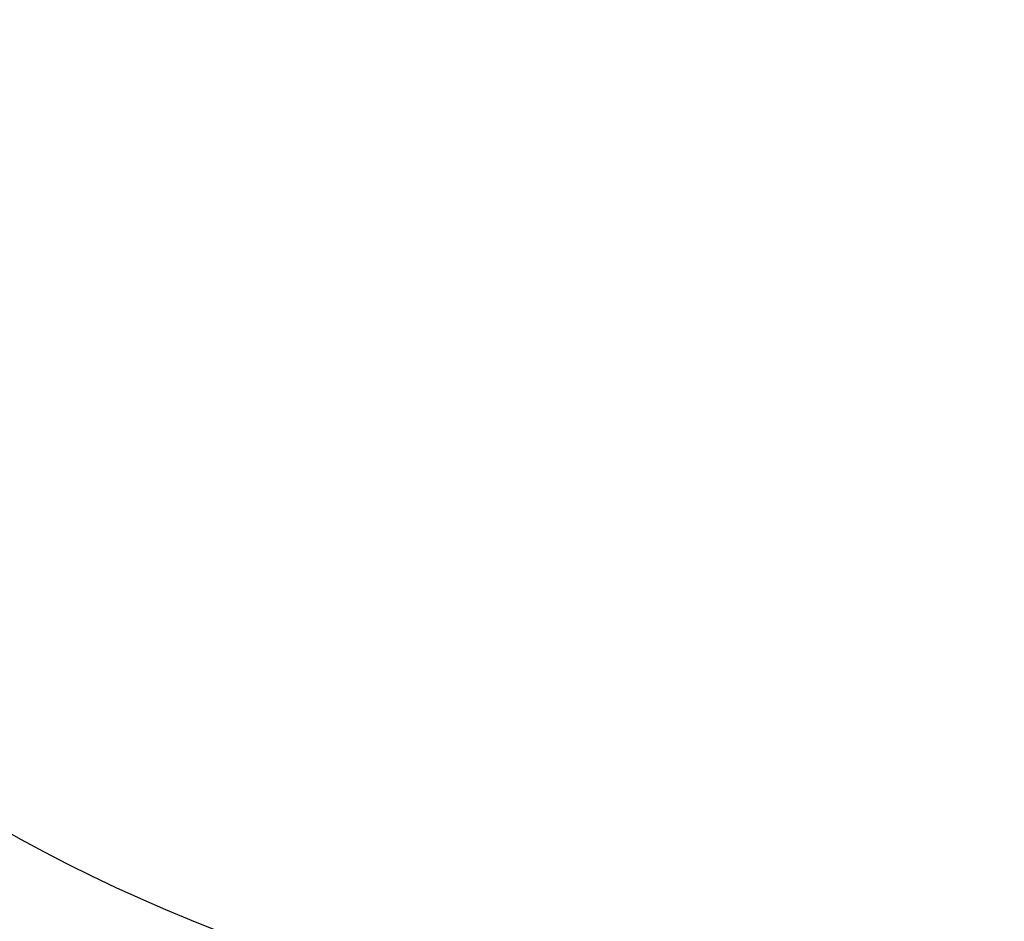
# Model space of a CAD drawing. Header units: millimetres. Extents: x 15 to 2005, y -26 to 622.
# Tile 182 of 256: x 86.749227 to 86.749364, y -12.145034 to -12.144908. Entities that reach past the tile are written whole.
import ezdxf

# ---------------------------------------------------------------- set-up
doc = ezdxf.new("R2010")
doc.units = ezdxf.units.MM

# ---------------------------------------------------------------- blocks, each defined once
blk = doc.blocks.new('SG')
at = {"color": 7, "linetype": 'Continuous'}
blk.add_open_spline([(86.74915518, -12.14490769), (86.74918959, -12.14631309), (86.74924412, -12.14772582), (86.74931909, -12.14914552), (86.74941482, -12.1505718), (86.7495316, -12.15200427), (86.74966975, -12.15344252), (86.74982955, -12.15488613), (86.75001128, -12.15633466), (86.75021521, -12.15778767), (86.75044161, -12.15924469), (86.75069072, -12.16070525), (86.75096278, -12.16216887), (86.75125802, -12.16363506), (86.75157664, -12.1651033), (86.75191885, -12.16657309), (86.75228483, -12.16804388), (86.75267475, -12.16951516), (86.75308876, -12.17098636), (86.75352701, -12.17245693), (86.75398962, -12.17392631), (86.75447669, -12.17539392), (86.75498832, -12.17685919), (86.75552457, -12.17832153), (86.7560855, -12.17978034), (86.75667115, -12.18123503), (86.75728153, -12.18268499), (86.75791664, -12.18412962), (86.75857647, -12.1855683), (86.75926096, -12.18700042), (86.75997006, -12.18842537), (86.7607037, -12.18984253), (86.76146176, -12.19125128), (86.76224413, -12.19265101), (86.76305067, -12.19404109), (86.76388122, -12.19542093), (86.76473559, -12.1967899), (86.76561358, -12.19814741), (86.76651497, -12.19949284), (86.76743952, -12.20082561), (86.76838696, -12.20214512), (86.76935702, -12.20345079), (86.77034939, -12.20474205), (86.77136374, -12.20601833), (86.77239974, -12.20727907), (86.77345704, -12.20852373), (86.77453524, -12.20975177), (86.77563396, -12.21096267), (86.77675279, -12.21215592), (86.77789129, -12.21333103), (86.77904902, -12.2144875), (86.78022552, -12.21562487), (86.78142032, -12.21674269), (86.78263291, -12.21784052), (86.7838628, -12.21891794), (86.78510947, -12.21997455), (86.78637239, -12.22100996), (86.78765102, -12.2220238), (86.78894481, -12.22301573), (86.79025319, -12.22398541), (86.7915756, -12.22493253), (86.79291144, -12.2258568), (86.79426014, -12.22675795), (86.7956211, -12.22763572), (86.79699372, -12.22848989), (86.7983774, -12.22932024), (86.79977152, -12.23012657), (86.80117547, -12.23090873), (86.80258864, -12.23166655), (86.80401041, -12.23239991), (86.80544015, -12.2331087), (86.80687726, -12.23379283), (86.80832111, -12.23445223), (86.80977109, -12.23508684), (86.81122658, -12.23569664), (86.81268698, -12.23628163), (86.81415166, -12.2368418), (86.81562004, -12.23737718), (86.81709152, -12.23788783), (86.81856549, -12.23837381), (86.82004138, -12.23883519), (86.82151861, -12.23927209), (86.82299661, -12.2396846), (86.82447481, -12.24007288), (86.82595266, -12.24043706), (86.82742962, -12.24077732), (86.82890515, -12.24109382), (86.83037873, -12.24138677), (86.83184985, -12.24165637), (86.833318, -12.24190285), (86.83478269, -12.24212643), (86.83624343, -12.24232736), (86.83769978, -12.24250591), (86.83915126, -12.24266233), (86.84059744, -12.24279691), (86.84203788, -12.24290994), (86.84347217, -12.2430017), (86.84489991, -12.24307252), (86.8463207, -12.2431227), (86.84773417, -12.24315257), (86.84913995, -12.24316245)], degree=1, knots=[0, 0, 0.00905, 0.018152, 0.027304, 0.036507, 0.04576, 0.055062, 0.064412, 0.07381, 0.083256, 0.092749, 0.102287, 0.111871, 0.1215, 0.131172, 0.140887, 0.150645, 0.160443, 0.170283, 0.180161, 0.190079, 0.200034, 0.210025, 0.220052, 0.230114, 0.24021, 0.250338, 0.260497, 0.270686, 0.280905, 0.291152, 0.301425, 0.311724, 0.322047, 0.332394, 0.342762, 0.353151, 0.363558, 0.373984, 0.384427, 0.394885, 0.405356, 0.41584, 0.426336, 0.436841, 0.447355, 0.457875, 0.468401, 0.478932, 0.489465, 0.5, 0.510535, 0.521068, 0.531599, 0.542125, 0.552645, 0.563159, 0.573664, 0.58416, 0.594644, 0.605115, 0.615573, 0.626016, 0.636442, 0.646849, 0.657238, 0.667606, 0.677953, 0.688276, 0.698575, 0.708848, 0.719095, 0.729314, 0.739503, 0.749662, 0.75979, 0.769886, 0.779948, 0.789975, 0.799966, 0.809921, 0.819839, 0.829717, 0.839557, 0.849355, 0.859113, 0.868828, 0.8785, 0.888129, 0.897713, 0.907251, 0.916744, 0.92619, 0.935588, 0.944938, 0.95424, 0.963493, 0.972696, 0.981848, 0.99095, 1, 1], dxfattribs=at)

msp = doc.modelspace()

# ---------------------------------------------------------------- linework, layer by layer
at = {"color": 7, "linetype": 'Continuous'}
msp.add_arc((86.84913995, -12.14316245), 0.1, 181, 270, dxfattribs=at)
msp.add_open_spline([(86.74915518, -12.14490769), (86.74915815, -12.14507794), (86.75014378, -12.14504378), (86.75127123, -12.14529888), (86.75382935, -12.14533564), (86.75704888, -12.14546576), (86.76126148, -12.14553068), (86.76847322, -12.14561676), (86.77935863, -12.14564345), (86.79431142, -12.14559203), (86.81137495, -12.14544902), (86.82988772, -12.14522219), (86.84263934, -12.14502113), (86.84913995, -12.14490769)], degree=3, knots=[0, 0, 0, 0, 0.005107, 0.019596, 0.043482, 0.07656, 0.118519, 0.168959, 0.29327, 0.444727, 0.617518, 0.805009, 1, 1, 1, 1], dxfattribs=at)

# ---------------------------------------------------------------- block references
msp.add_blockref('SG', (0, 0))

doc.saveas('drawing.dxf')
